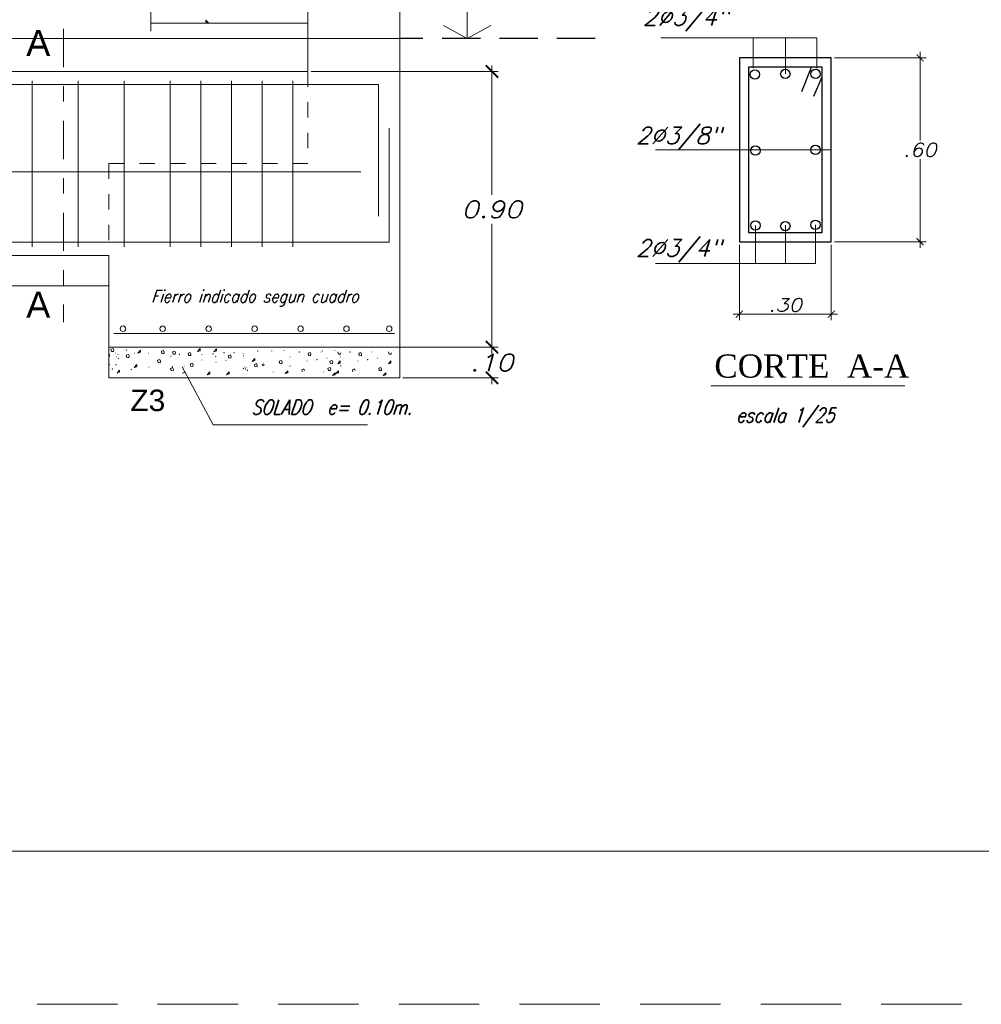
# Model space of a CAD drawing. Header units: metres. Extents: x -11 to 490, y -19 to 215.
# Tile 3 of 73: x 18.85 to 25.12, y -6.59 to -0.16. Entities that reach past the tile are written whole.
import ezdxf
from ezdxf.enums import TextEntityAlignment as Align

# ---------------------------------------------------------------- set-up
doc = ezdxf.new("R2010")
doc.units = ezdxf.units.M
for name, pattern in [('DASHDOT2', [0.5, 0.25, -0.125, 0, -0.125]), ('DASHED', [19.05, 12.7, -6.35]), ('HIDDEN', [0.375, 0.25, -0.125])]:
    doc.linetypes.add(name, pattern=pattern)
for name, color, linetype, lineweight in [('ARMADURA', 4, 'Continuous', 25), ('COLUMNAS', 5, 'Continuous', 80), ('LAYER2', 1, 'Continuous', 20), ('MURO OK', 5, 'Continuous', 80), ('Pluma 0.2', 252, 'Continuous', 20), ('PLUMA 01', 1, 'Continuous', 9), ('Pluma Nº 0.1', 1, 'Continuous', 9), ('TEXTO', 14, 'Continuous', 40)]:
    doc.layers.add(name, color=color, linetype=linetype, lineweight=lineweight)
for name, color, linetype in [('CIMENTACION', 7, 'Continuous'), ('FIERRO', 5, 'Continuous'), ('LAYER5', 5, 'Continuous'), ('LAYER8', 21, 'Continuous'), ('VIGAS', 2, 'Continuous')]:
    doc.layers.add(name, color=color, linetype=linetype)
doc.layers.add('no se imprime', color=8, linetype='DASHED', plot=False)
doc.layers.add('VIGAS DE CIMENTACION', color=6, linetype='Continuous', lineweight=30, true_color=0xff00ff)
doc.styles.add('ARIALREG', font='arial.ttf')
doc.styles.add('DUTCH001XBDBT', font='dutcheb.ttf')
doc.styles.add('INDICACIONES', font='romans.shx', dxfattribs={"width": 1.2, "oblique": 15})
doc.styles.add('SANSSERIFBOLD', font='arial.ttf')
doc.styles.add('STYLE5', font='romans.shx', dxfattribs={"width": 0.8})
doc.dimstyles.new('PLANTA-25', dxfattribs={"dimtxt": 0.085, "dimasz": 0.045, "dimexe": 0.04, "dimexo": 0.02, "dimgap": 0.018, "dimtad": 1, "dimtih": 1, "dimtoh": 1, "dimlfac": 0.5, "dimzin": 4, "dimdsep": 46, "dimtxsty": 'INDICACIONES', "dimblk": 'ARCHTICK', "dimcen": 0, "dimdle": 0.04, "dimclrd": 1, "dimclre": 1, "dimclrt": 3, "dimadec": 0, "dimazin": 0, "dimtfac": 1, "dimtmove": 2, "dimatfit": 3, "dimfxl": 1, "dimtolj": 1, "dimtzin": 4, "dimlwd": 5, "dimlwe": 5, "dimarcsym": 0})

# ---------------------------------------------------------------- blocks, each defined once
blk = doc.blocks.new('_ARCHTICK')
at = {"color": 0, "linetype": 'ByBlock', "const_width": 0.15}
blk.add_lwpolyline([(-0.5, -0.5), (0.5, 0.5)], dxfattribs=at)
blk = doc.blocks.new('*D394')
at = {"layer": 'Defpoints', "color": 0, "lineweight": 5, "ltscale": 0.25, "transparency": 16777216}
for p in [(20.7286, -0.4977), (20.7286, -2.2977), (21.9298, -2.2977)]:
    blk.add_point(p, dxfattribs=at)
at = {"layer": 'Pluma Nº 0.1', "color": 1, "lineweight": 5, "ltscale": 0.25, "transparency": 16777216}
for p, q in [((20.7486, -0.4977), (21.9698, -0.4977)), ((21.9298, -0.4577), (21.9298, -1.3027)), ((21.9298, -2.3377), (21.9298, -1.4927)), ((20.7486, -2.2977), (21.9698, -2.2977))]:
    blk.add_line(p, q, dxfattribs=at)
at = {"layer": 'Pluma Nº 0.1', "color": 1, "lineweight": 5, "ltscale": 0.25, "transparency": 16777216, "xscale": 0.08, "yscale": 0.08, "zscale": 0.08}
for p, rotation in [((21.9298, -0.4977), 90), ((21.9298, -2.2977), 270)]:
    blk.add_blockref('_ARCHTICK', p, dxfattribs=dict(at, rotation=rotation))
at = {"layer": 'Pluma Nº 0.1', "color": 3, "ltscale": 0.25, "transparency": 16777216, "insert": (21.9298, -1.3977), "char_height": 0.11, "attachment_point": 5, "style": 'INDICACIONES'}
blk.add_mtext('\\A1;0.90', dxfattribs=at)
blk = doc.blocks.new('*D396')
at = {"layer": 'Defpoints', "color": 0, "lineweight": 5, "ltscale": 0.25, "transparency": 16777216}
for p in [(21.3286, -2.2977), (21.3286, -2.4977), (21.9298, -2.4977)]:
    blk.add_point(p, dxfattribs=at)
at = {"layer": 'Pluma Nº 0.1', "color": 1, "lineweight": 5, "ltscale": 0.25, "transparency": 16777216}
for p, q in [((21.3486, -2.2977), (21.9698, -2.2977)), ((21.9298, -2.2577), (21.9298, -2.3027)), ((21.3486, -2.4977), (21.9698, -2.4977)), ((21.9298, -2.5377), (21.9298, -2.4927))]:
    blk.add_line(p, q, dxfattribs=at)
at = {"layer": 'Pluma Nº 0.1', "color": 1, "lineweight": 5, "ltscale": 0.25, "transparency": 16777216, "xscale": 0.08, "yscale": 0.08, "zscale": 0.08}
for p, rotation in [((21.9298, -2.2977), 90), ((21.9298, -2.4977), 270)]:
    blk.add_blockref('_ARCHTICK', p, dxfattribs=dict(at, rotation=rotation))
at = {"layer": 'Pluma Nº 0.1', "color": 3, "ltscale": 0.25, "transparency": 16777216, "insert": (21.9298, -2.3977), "char_height": 0.11, "attachment_point": 5, "style": 'INDICACIONES'}
blk.add_mtext('\\A1;.10', dxfattribs=at)
blk = doc.blocks.new('*D408')
at = {"layer": 'Defpoints', "color": 0, "lineweight": 5, "ltscale": 0.25, "transparency": 16777216}
for p in [(24.1453, -0.4088), (24.1453, -1.6088), (24.7247, -1.6088)]:
    blk.add_point(p, dxfattribs=at)
at = {"layer": 'Pluma Nº 0.1', "color": 1, "lineweight": 5, "ltscale": 0.25, "transparency": 16777216}
for p, q in [((24.7247, -0.3688), (24.7247, -0.9483)), ((24.1653, -0.4088), (24.7647, -0.4088)), ((24.7247, -1.6488), (24.7247, -1.0693)), ((24.1653, -1.6088), (24.7647, -1.6088))]:
    blk.add_line(p, q, dxfattribs=at)
at = {"layer": 'Pluma Nº 0.1', "color": 1, "lineweight": 5, "ltscale": 0.25, "transparency": 16777216, "xscale": 0.045, "yscale": 0.045, "zscale": 0.045}
for p, rotation in [((24.7247, -0.4088), 90), ((24.7247, -1.6088), 270)]:
    blk.add_blockref('_ARCHTICK', p, dxfattribs=dict(at, rotation=rotation))
at = {"layer": 'Pluma Nº 0.1', "color": 3, "ltscale": 0.25, "transparency": 16777216, "insert": (24.7247, -1.0088), "char_height": 0.085, "attachment_point": 5, "style": 'INDICACIONES'}
blk.add_mtext('\\A1;.60', dxfattribs=at)
blk = doc.blocks.new('*D409')
at = {"layer": 'Defpoints', "color": 0, "lineweight": 5, "ltscale": 0.25, "transparency": 16777216}
for p in [(23.5453, -1.6088), (24.1453, -1.6088), (23.5453, -2.0818)]:
    blk.add_point(p, dxfattribs=at)
at = {"layer": 'Pluma Nº 0.1', "color": 1, "lineweight": 5, "ltscale": 0.25, "transparency": 16777216}
for p, q in [((23.5453, -1.6288), (23.5453, -2.1218)), ((24.1453, -1.6288), (24.1453, -2.1218)), ((24.1853, -2.0818), (23.5053, -2.0818))]:
    blk.add_line(p, q, dxfattribs=at)
at = {"layer": 'Pluma Nº 0.1', "color": 1, "lineweight": 5, "ltscale": 0.25, "transparency": 16777216, "xscale": 0.045, "yscale": 0.045, "zscale": 0.045, "rotation": 180}
blk.add_blockref('_ARCHTICK', (23.5453, -2.0818), dxfattribs=at)
at = {"layer": 'Pluma Nº 0.1', "color": 1, "lineweight": 5, "ltscale": 0.25, "transparency": 16777216, "xscale": 0.045, "yscale": 0.045, "zscale": 0.045}
blk.add_blockref('_ARCHTICK', (24.1453, -2.0818), dxfattribs=at)
at = {"layer": 'Pluma Nº 0.1', "color": 3, "ltscale": 0.25, "transparency": 16777216, "insert": (23.8453, -2.0213), "char_height": 0.085, "attachment_point": 5, "style": 'INDICACIONES'}
blk.add_mtext('\\A1;.30', dxfattribs=at)

msp = doc.modelspace()

# ---------------------------------------------------------------- linework, layer by layer
at = {"layer": 'ARMADURA', "color": 4, "linetype": 'DASHDOT2', "lineweight": 5}
msp.add_line((19.1318, -0.2192), (19.1318, -2.1341), dxfattribs=at)
at = {"layer": 'ARMADURA', "color": 1, "linetype": 'Continuous', "lineweight": 5}
for p, q in [((20.1095, -2.8047), (19.9078, -2.4247)), ((21.118, -2.8047), (20.1095, -2.8047))]:
    msp.add_line(p, q, dxfattribs=at)
at = {"layer": 'CIMENTACION', "color": 9, "linetype": 'Continuous', "lineweight": 18}
msp.add_line((19.703, -0.1827), (20.7286, -0.1827), dxfattribs=at)
at = {"layer": 'CIMENTACION', "color": 8, "linetype": 'Continuous', "lineweight": 5}
for p, q in [((20.062, -0.1755), (20.062, -0.1613)), ((20.062, -0.1613), (20.079, -0.1802)), ((20.079, -0.1802), (20.062, -0.1755))]:
    msp.add_line(p, q, dxfattribs=at)
at = {"layer": 'CIMENTACION', "color": 1, "linetype": 'HIDDEN', "lineweight": 5, "ltscale": 0.35}
msp.add_line((20.7286, -0.4977), (20.7286, -1.0977), dxfattribs=at)
at = {"layer": 'CIMENTACION', "color": 9, "linetype": 'Continuous', "lineweight": 5}
for p, q in [((18.9286, -0.5591), (18.9286, -1.6429)), ((19.2286, -0.5591), (19.2286, -1.6429)), ((19.5286, -0.5591), (19.5286, -1.6429)), ((19.8286, -0.5591), (19.8286, -1.6429)), ((20.0286, -0.5591), (20.0286, -1.6429)), ((20.2286, -0.5591), (20.2286, -1.6429)), ((20.4286, -0.5591), (20.4286, -1.6429)), ((20.6286, -0.5591), (20.6286, -1.6429))]:
    msp.add_line(p, q, dxfattribs=at)
at = {"layer": 'CIMENTACION', "color": 4, "linetype": 'Continuous', "lineweight": 5}
msp.add_line((9.5733, -1.1532), (21.073, -1.1532), dxfattribs=at)
at = {"layer": 'CIMENTACION', "color": 144, "linetype": 'Continuous', "lineweight": 9}
for p, q in [((19.4423, -2.3107), (19.4565, -2.3051)), ((19.4462, -2.3248), (19.4423, -2.3107)), ((19.4565, -2.3051), (19.4612, -2.317)), ((20.0248, -2.3066), (20.0078, -2.3255)), ((20.0248, -2.3208), (20.0248, -2.3066)), ((20.1315, -2.3078), (20.1145, -2.3267)), ((20.1315, -2.322), (20.1315, -2.3078)), ((19.4285, -2.3369), (19.4333, -2.3487)), ((19.4333, -2.3487), (19.4317, -2.3582)), ((19.4596, -2.3264), (19.4462, -2.3248)), ((19.4612, -2.317), (19.4596, -2.3264)), ((19.5425, -2.3501), (19.5567, -2.3446)), ((19.5464, -2.3643), (19.5425, -2.3501)), ((19.5598, -2.3659), (19.5464, -2.3643)), ((19.5567, -2.3446), (19.5614, -2.3564)), ((19.5614, -2.3564), (19.5598, -2.3659)), ((19.6345, -2.3163), (19.6175, -2.3352)), ((19.6175, -2.3352), (19.6345, -2.3305)), ((19.6345, -2.3305), (19.6345, -2.3163)), ((19.7461, -2.3827), (19.7603, -2.3772)), ((19.7603, -2.3772), (19.765, -2.389)), ((19.7712, -2.324), (19.7854, -2.3185)), ((19.7751, -2.3382), (19.7712, -2.324)), ((19.7885, -2.3398), (19.7751, -2.3382)), ((19.7854, -2.3185), (19.7901, -2.3303)), ((19.7901, -2.3303), (19.7885, -2.3398)), ((19.8444, -2.3278), (19.8586, -2.3223)), ((19.8483, -2.342), (19.8444, -2.3278)), ((19.8617, -2.3436), (19.8483, -2.342)), ((19.8586, -2.3223), (19.8633, -2.3341)), ((19.8633, -2.3341), (19.8617, -2.3436)), ((19.9456, -2.3365), (19.9598, -2.331)), ((19.9495, -2.3507), (19.9456, -2.3365)), ((19.9629, -2.3523), (19.9495, -2.3507)), ((19.9598, -2.331), (19.9645, -2.3428)), ((19.9645, -2.3428), (19.9629, -2.3523)), ((20.0078, -2.3255), (20.0248, -2.3208)), ((20.1145, -2.3267), (20.1315, -2.322)), ((20.2084, -2.3537), (20.2226, -2.3481)), ((20.2123, -2.3678), (20.2084, -2.3537)), ((20.2257, -2.3694), (20.2123, -2.3678)), ((20.2226, -2.3481), (20.2273, -2.36)), ((20.2273, -2.36), (20.2257, -2.3694)), ((20.3816, -2.3708), (20.3645, -2.3897)), ((20.3816, -2.3849), (20.3816, -2.3708)), ((20.7288, -2.3372), (20.743, -2.3317)), ((20.7327, -2.3514), (20.7288, -2.3372)), ((20.7461, -2.3529), (20.7327, -2.3514)), ((20.743, -2.3317), (20.7477, -2.3435)), ((20.7477, -2.3435), (20.7461, -2.3529)), ((20.9277, -2.3418), (20.9238, -2.3276)), ((20.9411, -2.3433), (20.9277, -2.3418)), ((20.9427, -2.3339), (20.9411, -2.3433)), ((21.0597, -2.3372), (21.0739, -2.3317)), ((21.0636, -2.3514), (21.0597, -2.3372)), ((21.077, -2.3529), (21.0636, -2.3514)), ((21.0739, -2.3317), (21.0786, -2.3435)), ((21.0786, -2.3435), (21.077, -2.3529)), ((21.2586, -2.3418), (21.2547, -2.3276)), ((21.272, -2.3433), (21.2586, -2.3418)), ((21.2736, -2.3339), (21.272, -2.3433)), ((19.6115, -2.4108), (19.5944, -2.4297)), ((19.5944, -2.4297), (19.6115, -2.425)), ((19.6115, -2.425), (19.6115, -2.4108)), ((19.7501, -2.3969), (19.7461, -2.3827)), ((19.7635, -2.3985), (19.7501, -2.3969)), ((19.765, -2.389), (19.7635, -2.3985)), ((19.8309, -2.4357), (19.8451, -2.4302)), ((19.8349, -2.4498), (19.8309, -2.4357)), ((19.8451, -2.4302), (19.8498, -2.442)), ((19.8498, -2.442), (19.8483, -2.4514)), ((19.96, -2.4068), (19.9742, -2.4013)), ((19.964, -2.421), (19.96, -2.4068)), ((19.9774, -2.4225), (19.964, -2.421)), ((19.9742, -2.4013), (19.9789, -2.4131)), ((19.9789, -2.4131), (19.9774, -2.4225)), ((20.314, -2.4271), (20.315, -2.4262)), ((20.3645, -2.3897), (20.3816, -2.3849)), ((20.3787, -2.4099), (20.3928, -2.4044)), ((20.3826, -2.4241), (20.3787, -2.4099)), ((20.396, -2.4257), (20.3826, -2.4241)), ((20.3928, -2.4044), (20.3976, -2.4162)), ((20.3976, -2.4162), (20.396, -2.4257)), ((20.5407, -2.3893), (20.5549, -2.3838)), ((20.5446, -2.4035), (20.5407, -2.3893)), ((20.558, -2.4051), (20.5446, -2.4035)), ((20.5549, -2.3838), (20.5596, -2.3956)), ((20.5596, -2.3956), (20.558, -2.4051)), ((20.6876, -2.4442), (20.7018, -2.4387)), ((20.7018, -2.4387), (20.7065, -2.4505)), ((20.8592, -2.4346), (20.8734, -2.4291)), ((20.8632, -2.4488), (20.8592, -2.4346)), ((20.8716, -2.3893), (20.8857, -2.3838)), ((20.8755, -2.4035), (20.8716, -2.3893)), ((20.8734, -2.4291), (20.8782, -2.4409)), ((20.8889, -2.4051), (20.8755, -2.4035)), ((20.8782, -2.4409), (20.8766, -2.4504)), ((20.8857, -2.3838), (20.8905, -2.3956)), ((20.8905, -2.3956), (20.8889, -2.4051)), ((20.9396, -2.3865), (20.9226, -2.4054)), ((20.9226, -2.4054), (20.9396, -2.4007)), ((20.9396, -2.4007), (20.9396, -2.3865)), ((21.0185, -2.4442), (21.0327, -2.4387)), ((21.0327, -2.4387), (21.0374, -2.4505)), ((21.1901, -2.4346), (21.2043, -2.4291)), ((21.1941, -2.4488), (21.1901, -2.4346)), ((21.2043, -2.4291), (21.209, -2.4409)), ((21.209, -2.4409), (21.2075, -2.4504)), ((21.2705, -2.3865), (21.2535, -2.4054)), ((21.2535, -2.4054), (21.2705, -2.4007)), ((21.2705, -2.4007), (21.2705, -2.3865)), ((19.4987, -2.4483), (19.4817, -2.4672)), ((19.4987, -2.4625), (19.4987, -2.4483)), ((19.8483, -2.4514), (19.8349, -2.4498)), ((19.9075, -2.4672), (19.9245, -2.4625)), ((20.0882, -2.4592), (20.0712, -2.4781)), ((20.0712, -2.4781), (20.0882, -2.4734)), ((20.0882, -2.4734), (20.0882, -2.4592)), ((20.2131, -2.458), (20.196, -2.4769)), ((20.196, -2.4769), (20.2131, -2.4722)), ((20.2131, -2.4722), (20.2131, -2.458)), ((20.3317, -2.4438), (20.3317, -2.4428)), ((20.3317, -2.4428), (20.3317, -2.4428)), ((20.5977, -2.4507), (20.5806, -2.4696)), ((20.5806, -2.4696), (20.5977, -2.4649)), ((20.5977, -2.4649), (20.5977, -2.4507)), ((20.6916, -2.4584), (20.6876, -2.4442)), ((20.8766, -2.4504), (20.8632, -2.4488)), ((20.9056, -2.464), (20.8886, -2.4829)), ((20.8886, -2.4829), (20.9056, -2.4782)), ((20.9056, -2.4782), (20.9056, -2.464)), ((20.9285, -2.4507), (20.9115, -2.4696)), ((20.9115, -2.4696), (20.9285, -2.4649)), ((20.9285, -2.4649), (20.9285, -2.4507)), ((21.0224, -2.4584), (21.0185, -2.4442)), ((21.2075, -2.4504), (21.1941, -2.4488)), ((21.2365, -2.464), (21.2194, -2.4829)), ((21.2194, -2.4829), (21.2365, -2.4782)), ((21.2365, -2.4782), (21.2365, -2.464))]:
    msp.add_line(p, q, dxfattribs=at)
at = {"layer": 'CIMENTACION', "color": 1, "linetype": 'HIDDEN', "lineweight": 5, "ltscale": 0.35}
msp.add_lwpolyline([(20.7286, -1.0977), (19.4286, -1.0977), (19.4286, -1.6977)], dxfattribs=at)
at = {"layer": 'CIMENTACION', "color": 144, "linetype": 'Continuous', "lineweight": 9}
for centre, radius in [((19.4712, -2.3363), 0.000981), ((19.4791, -2.3601), 0.000981), ((19.4871, -2.3442), 0.000981), ((19.4911, -2.3721), 0.000981), ((19.5427, -2.3164), 0.000981), ((19.5944, -2.3363), 0.000981), ((19.6858, -2.3363), 0.000981), ((19.8329, -2.3562), 0.000981), ((19.8528, -2.3442), 0.000981), ((19.8885, -2.3442), 0.000981), ((20.0356, -2.3442), 0.000981), ((20.1089, -2.3416), 0.000981), ((20.1264, -2.3582), 0.000981), ((20.1799, -2.3329), 0.000981), ((20.2451, -2.3339), 0.000981), ((20.3054, -2.3387), 0.000981), ((20.3074, -2.3533), 0.000981), ((20.4008, -2.3222), 0.000981), ((20.4922, -2.3212), 0.000981), ((20.573, -2.3193), 0.000981), ((20.612, -2.3601), 0.000981), ((20.6716, -2.3284), 0.000981), ((20.7872, -2.3789), 0.000981), ((20.8147, -2.3284), 0.000981), ((20.8231, -2.3212), 0.000981), ((20.8519, -2.3688), 0.000981), ((20.9038, -2.3193), 0.000981), ((20.9428, -2.3601), 0.000981), ((21.0024, -2.3284), 0.000981), ((21.118, -2.3789), 0.000981), ((21.1455, -2.3284), 0.000981), ((21.1828, -2.3688), 0.000981), ((19.4314, -2.4118), 0.000981), ((19.4513, -2.4396), 0.000981), ((19.4752, -2.4118), 0.000981), ((19.5785, -2.4038), 0.000981), ((19.6898, -2.4277), 0.000981), ((19.8329, -2.4396), 0.000981), ((19.8448, -2.4237), 0.000981), ((19.9203, -2.4197), 0.000981), ((20.0356, -2.38), 0.000981), ((20.1283, -2.3951), 0.000981), ((20.1923, -2.386), 0.000981), ((20.3074, -2.4369), 0.000981), ((20.3197, -2.4405), 0.000981), ((20.3238, -2.4324), 0.000239), ((20.3336, -2.4269), 0.000237), ((20.4363, -2.4117), 0.0065), ((20.612, -2.4197), 0.000981), ((20.7232, -2.3879), 0.000981), ((20.9428, -2.4197), 0.000981), ((21.0541, -2.3879), 0.000981), ((19.5745, -2.4435), 0.000981), ((19.9288, -2.4634), 0.000981), ((20.3328, -2.4488), 0.000981), ((20.5012, -2.4594), 0.000981), ((20.8321, -2.4594), 0.000981)]:
    msp.add_circle(centre, radius, dxfattribs=at)
at = {"layer": 'COLUMNAS', "color": 4, "linetype": 'Continuous', "lineweight": 15, "ltscale": 0.002}
msp.add_line((23.3589, -2.5504), (24.6264, -2.5504), dxfattribs=at)
at = {"layer": 'FIERRO', "color": 4, "linetype": 'Continuous', "lineweight": 5}
for p, q in [((21.1886, -0.5827), (9.4686, -0.5827)), ((21.1886, -1.4409), (21.1886, -0.5817)), ((21.2586, -1.6137), (21.2586, -0.8666)), ((21.2586, -1.6127), (9.3986, -1.6127))]:
    msp.add_line(p, q, dxfattribs=at)
at = {"layer": 'FIERRO', "color": 4, "linetype": 'Continuous', "lineweight": 20}
msp.add_line((21.293, -2.2079), (19.4613, -2.2079), dxfattribs=at)
for centre in [(19.5205, -2.1769), (19.7801, -2.1769), (20.0801, -2.1769), (20.3801, -2.1769), (20.6801, -2.1769), (20.9801, -2.1769), (21.259, -2.1769)]:
    msp.add_circle(centre, 0.018, dxfattribs=at)
at = {"layer": 'LAYER5', "color": 2, "linetype": 'Continuous'}
for p, q in [((24.0147, -0.4721), (23.9505, -0.6292)), ((24.0842, -0.5351), (24.0289, -0.6613))]:
    msp.add_line(p, q, dxfattribs=at)
at = {"layer": 'LAYER5', "color": 3, "linetype": 'Continuous'}
msp.add_lwpolyline([(23.5453, -1.6088), (24.1453, -1.6088), (24.1453, -0.4088), (23.5453, -0.4088)], close=True, dxfattribs=at)
at = {"layer": 'LAYER5', "color": 2, "linetype": 'Continuous'}
msp.add_lwpolyline([(23.6053, -1.5488), (24.0853, -1.5488), (24.0853, -0.4688), (23.6053, -0.4688)], close=True, dxfattribs=at)
at = {"layer": 'LAYER5', "color": 4, "linetype": 'Continuous'}
for centre in [(23.6469, -0.5162), (23.8453, -0.513), (24.0425, -0.513), (23.6496, -1.0138), (24.0421, -1.0093), (23.6496, -1.5023), (23.8453, -1.5064), (24.0421, -1.4978)]:
    msp.add_circle(centre, 0.0306, dxfattribs=at)
at = {"layer": 'MURO OK', "color": 1, "linetype": 'Continuous', "lineweight": 5}
for p, q in [((21.7676, -0.0085), (21.7676, -0.2827)), ((19.703, -0.0916), (19.703, -0.2344))]:
    msp.add_line(p, q, dxfattribs=at)
at = {"layer": 'MURO OK', "color": 3, "linetype": 'Continuous', "lineweight": 5}
for q in [(21.6137, -0.1974), (21.9215, -0.1974)]:
    msp.add_line((21.7676, -0.2827), q, dxfattribs=at)
at = {"layer": 'MURO OK', "color": 4, "linetype": 'HIDDEN', "lineweight": 25}
msp.add_line((22.604, -0.2827), (21.3286, -0.2827), dxfattribs=at)
at = {"layer": 'no se imprime', "color": 251, "linetype": 'HIDDEN', "lineweight": 5, "ltscale": 2.1}
msp.add_lwpolyline([(-3.8281, -6.5871), (-3.8281, 23.9129), (39.1719, 23.9129), (39.1719, -6.5871)], close=True, dxfattribs=at)
at = {"layer": 'Pluma 0.2', "color": 4, "ltscale": 0.5}
msp.add_lwpolyline([(-2.8281, 22.9129), (38.1719, 22.9129), (38.1719, -5.5871), (-2.8281, -5.5871)], close=True, dxfattribs=at)
at = {"layer": 'VIGAS', "color": 152, "linetype": 'Continuous', "lineweight": 5}
msp.add_line((21.3286, -0.2827), (9.3286, -0.2827), dxfattribs=at)
at = {"layer": 'VIGAS', "color": 251, "linetype": 'Continuous', "lineweight": 5}
for p, q in [((23.0322, -0.2779), (24.0515, -0.2779)), ((23.6362, -0.2779), (23.6362, -0.4765)), ((23.8453, -0.513), (23.8453, -0.2779)), ((24.0515, -0.4765), (24.0515, -0.2779)), ((24.1453, -1.0088), (22.9967, -1.0088)), ((23.6496, -1.5023), (23.6496, -1.751)), ((23.8453, -1.5001), (23.8453, -1.751)), ((24.0421, -1.4978), (24.0421, -1.751)), ((24.0421, -1.751), (22.9967, -1.751))]:
    msp.add_line(p, q, dxfattribs=at)
at = {"layer": 'VIGAS DE CIMENTACION', "color": 3, "linetype": 'Continuous', "lineweight": 18}
for p, q in [((20.7286, 1.068), (20.7286, -0.4977)), ((21.3286, 1.068), (21.3286, -2.2977)), ((20.7286, -0.4977), (16.2286, -0.4977)), ((19.4286, -1.6977), (17.7286, -1.6977))]:
    msp.add_line(p, q, dxfattribs=at)
at = {"layer": 'VIGAS DE CIMENTACION', "color": 251, "linetype": 'Continuous', "lineweight": 5}
msp.add_line((19.4286, -1.8977), (17.7286, -1.8977), dxfattribs=at)
at = {"layer": 'VIGAS DE CIMENTACION', "color": 3, "linetype": 'Continuous', "lineweight": 18}
msp.add_lwpolyline([(19.4286, -1.6977), (19.4286, -2.2977), (21.3286, -2.2977)], dxfattribs=at)
at = {"layer": 'VIGAS DE CIMENTACION', "color": 8, "linetype": 'Continuous', "lineweight": 5}
msp.add_lwpolyline([(21.3286, -2.2977), (19.4286, -2.2977), (19.4286, -2.4977), (21.3286, -2.4977)], close=True, dxfattribs=at)

# ---------------------------------------------------------------- texts
at = {"layer": 'LAYER2', "color": 7, "linetype": 'Continuous', "style": 'ARIALREG'}
for p in [(18.8885, -0.3972), (18.8885, -2.1055)]:
    msp.add_text('A', height=0.17, dxfattribs=at).set_placement(p)
at = {"layer": 'LAYER8', "color": 1, "style": 'SANSSERIFBOLD'}
msp.add_text('Z3', height=0.14, dxfattribs=at).set_placement((19.5685, -2.7144))
at = {"layer": 'PLUMA 01', "color": 7, "style": 'DUTCH001XBDBT'}
msp.add_text('CORTE  A-A', height=0.15172, dxfattribs=at).set_placement((23.3816, -2.496))
at = {"layer": 'TEXTO', "color": 9, "linetype": 'Continuous', "lineweight": 9, "ltscale": 8, "style": 'STYLE5', "oblique": 18}
for s, p in [('2%%C3/4"', (22.9143, -0.1968)), ('2%%C3/8"', (22.8693, -0.9707)), ('2%%C3/4"', (22.8693, -1.7049))]:
    msp.add_text(s, height=0.11, rotation=0.00001, dxfattribs=at).set_placement(p)
at = {"layer": 'TEXTO', "color": 2, "linetype": 'Continuous', "lineweight": 5, "ltscale": 8, "style": 'STYLE5', "oblique": 18, "width": 0.85}
msp.add_text('Fierro indicado segun cuadro', height=0.08, rotation=0.00001, dxfattribs=at).set_placement((20.3813, -1.9249), align=Align.TOP_CENTER)
at = {"layer": 'TEXTO', "color": 2, "linetype": 'Continuous', "lineweight": 9, "ltscale": 8, "style": 'STYLE5', "oblique": 18, "width": 0.8}
msp.add_text('SOLADO  e= 0.10m.', height=0.095, rotation=0.00001, dxfattribs=at).set_placement((20.8823, -2.6417), align=Align.TOP_CENTER)
msp.add_text('escala 1/25', height=0.095, rotation=359.99999, dxfattribs=at).set_placement((23.5233, -2.7883))

# ---------------------------------------------------------------- dimensions: what is measured, and where the dimension line sits
at = {"layer": 'Pluma Nº 0.1', "ltscale": 0.25}
dim = msp.add_linear_dim(base=(24.7247, -1.6088), p1=(24.1453, -0.4088), p2=(24.1453, -1.6088), angle=90, dimstyle='PLANTA-25', dxfattribs=at)
dim.commit()
dim.dimension.update_dxf_attribs({"geometry": '*D408', "text_midpoint": (24.7247, -1.0088)})
dim = msp.add_linear_dim(base=(21.9298, -2.2977), p1=(20.7286, -0.4977), p2=(20.7286, -2.2977), angle=90, text='0.90', dimstyle='PLANTA-25', override={"dimtxt": 0.11, "dimasz": 0.08, "dimgap": 0.04}, dxfattribs=at)
dim.commit()
dim.dimension.update_dxf_attribs({"geometry": '*D394', "text_midpoint": (21.9298, -1.3977)})
dim = msp.add_linear_dim(base=(23.5453, -2.0818), p1=(24.1453, -1.6088), p2=(23.5453, -1.6088), dimstyle='PLANTA-25', dxfattribs=at)
dim.commit()
dim.dimension.update_dxf_attribs({"geometry": '*D409', "text_midpoint": (23.8453, -2.0213)})
dim = msp.add_linear_dim(base=(21.9298, -2.4977), p1=(21.3286, -2.2977), p2=(21.3286, -2.4977), angle=90, dimstyle='PLANTA-25', override={"dimtxt": 0.11, "dimasz": 0.08, "dimgap": 0.04}, dxfattribs=at)
dim.commit()
dim.dimension.update_dxf_attribs({"geometry": '*D396', "text_midpoint": (21.9298, -2.3977), "dimtype": 160})

doc.saveas('drawing.dxf')
